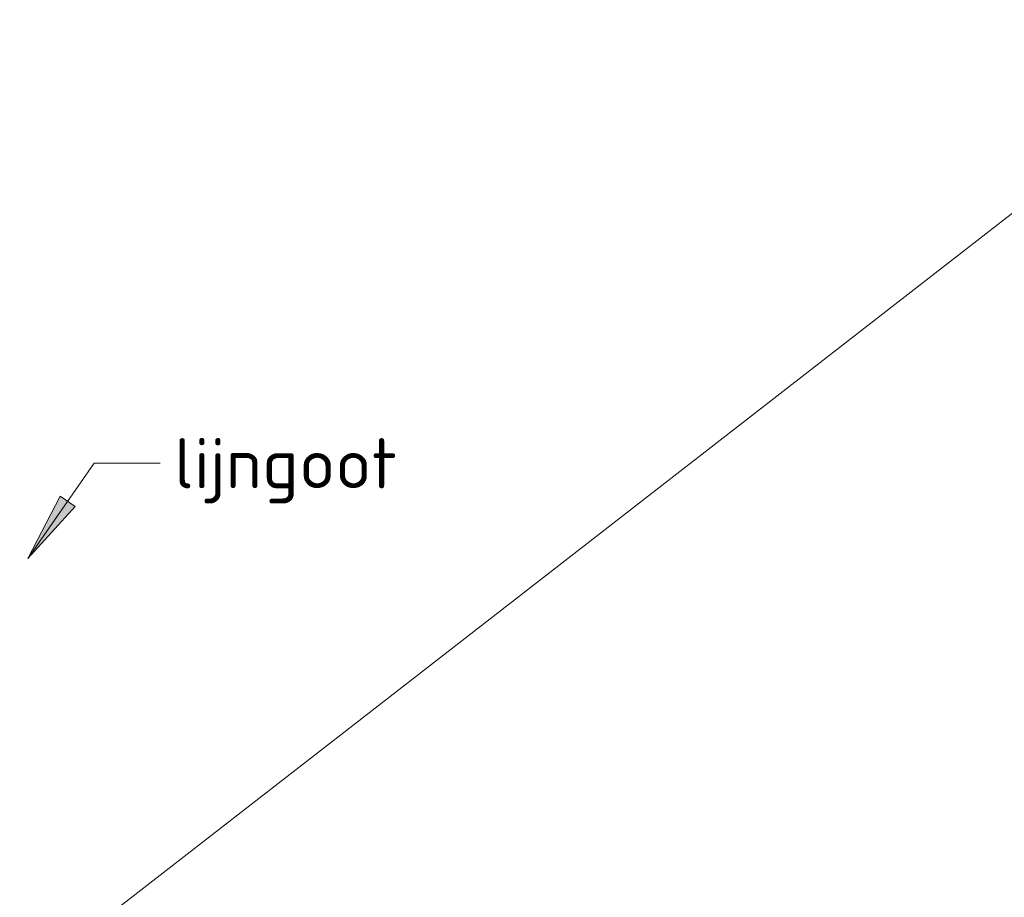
# Model space of a CAD drawing. Header units: millimetres. Extents: x 2016 to 102618, y -16590 to 68005.
# Tile 252 of 256: x 63530 to 67062, y 32635 to 35785. Entities that reach past the tile are written whole.
import ezdxf

# ---------------------------------------------------------------- set-up
doc = ezdxf.new("R2010")
doc.units = ezdxf.units.MM
doc.layers.add('A-FLOR', color=192, linetype='Continuous', lineweight=13)
doc.layers.add('G-ANNO-TEXT', color=231, linetype='Continuous', lineweight=9)
doc.styles.add('ISOCPEUR_2', font='isocpeur.ttf', dxfattribs={"height": 180.0000000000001})

msp = doc.modelspace()

# ---------------------------------------------------------------- hatches: boundary and pattern name
at = {"layer": 'G-ANNO-TEXT'}
msp.add_hatch(color=10, dxfattribs=at).paths.add_polyline_path([(63559.35771279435, 33850.649554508), (63728.83297964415, 34037.36165289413), (63674.73360294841, 34074.86301915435)], flags=0)

# ---------------------------------------------------------------- linework, layer by layer
at = {"layer": 'A-FLOR', "lineweight": 9}
msp.add_line((63500.00000000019, 32299.99999999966), (67985.00000000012, 35784.99999999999), dxfattribs=at)
at = {"layer": 'G-ANNO-TEXT', "color": 10}
for p, q in [((63559.35771279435, 33850.649554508), (63796.62270893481, 34192.92744150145)), ((63796.62270893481, 34192.92744150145), (64033.88770507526, 34192.92744150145)), ((63674.73360294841, 34074.86301915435), (63559.35771279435, 33850.649554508)), ((63728.83297964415, 34037.36165289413), (63674.73360294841, 34074.86301915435)), ((63559.35771279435, 33850.649554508), (63728.83297964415, 34037.36165289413))]:
    msp.add_line(p, q, dxfattribs=at)

# ---------------------------------------------------------------- texts
at = {"layer": 'G-ANNO-TEXT', "color": 7, "insert": (64083.88770507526, 34282.92744150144), "char_height": 180, "width": 962.0249999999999, "attachment_point": 1, "style": 'ISOCPEUR_2'}
msp.add_mtext('lijngoot', dxfattribs=at)

doc.saveas('drawing.dxf')
